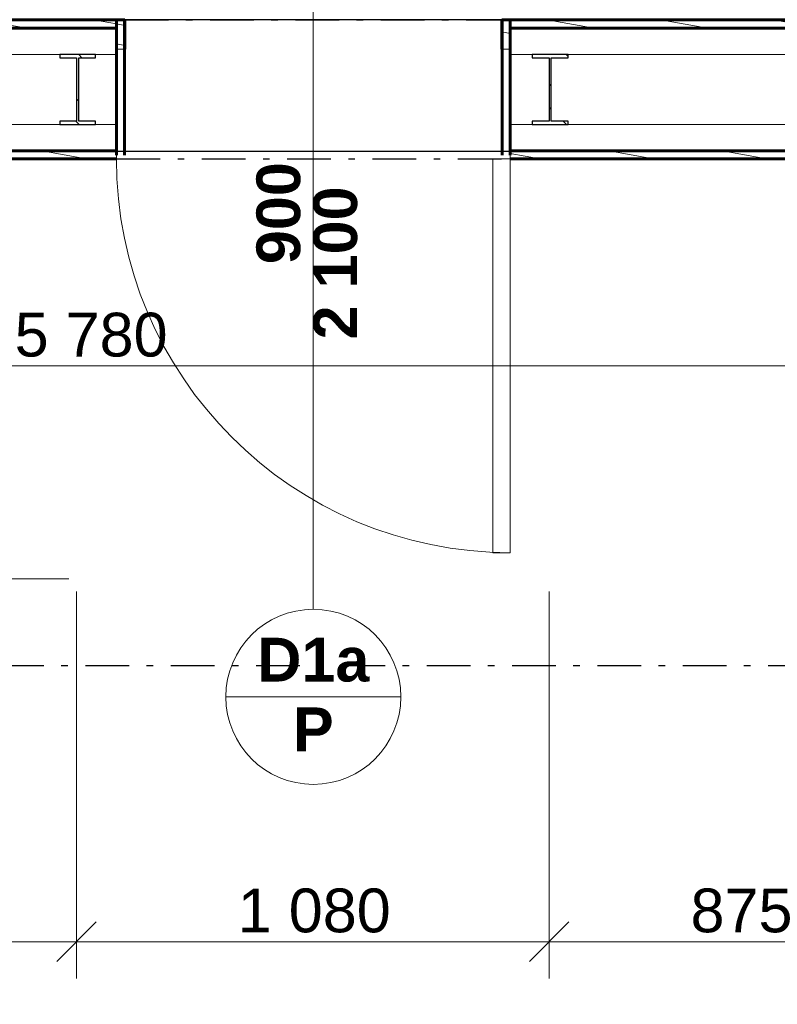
# Model space of a CAD drawing. Header units: millimetres. Extents: x 1793744 to 1819377, y -543298 to -528494.
# Tile 13 of 23: x 1809706 to 1811438, y -536893 to -534644. Entities that reach past the tile are written whole.
import ezdxf
from ezdxf.enums import TextEntityAlignment as Align

# ---------------------------------------------------------------- set-up
doc = ezdxf.new("R2010")
doc.units = ezdxf.units.MM
doc.header["$MEASUREMENT"] = 0
doc.linetypes.add('Wipeout_Contour', pattern=[1000, 0, -1000])
doc.linetypes.add('ČÁRA ČERCHOVANÁ 2', pattern=[195, 100, -40, 15, -40])
for name, color, linetype in [('2 - KÓTA NS.2D', 7, 'Continuous'), ('2 - ZÓNA.2D', 7, 'Continuous'), ('2 - ČÁRA HLAVNÍ.2D', 7, 'Continuous'), ('4 - PRVKY ZÁMEČNICKÉ.3D', 7, 'Continuous'), ('4 - ZDIVO - STĚNY NOSNÉ.3D', 7, 'Continuous'), ('Nové_4 - ZDIVO - STĚNY NENOSNÉ.3D', 7, 'Continuous'), ('Nové_Konstrukce – Dělicí čáry vrstev', 7, 'Continuous'), ('Nové_Otvory – Dveře', 7, 'Continuous'), ('Nové_Otvory – Značky dveří', 7, 'Continuous'), ('Nové_Výplně – Řezové', 7, 'Continuous'), ('Výplně - Povrchové', 7, 'Continuous'), ('Výplně – Řezové', 7, 'Continuous')]:
    doc.layers.add(name, color=color, linetype=linetype)
doc.styles.add('GENEROVANÝ_STYL_1', font='Arial Bold.ttf')
doc.styles.add('GENEROVANÝ_STYL_2', font='Arial.ttf')
doc.dimstyles.new('GENEROVANÝ_STYL__1', dxfattribs={"dimtxt": 100, "dimasz": 85.5, "dimexe": 0.18, "dimexo": 450, "dimgap": 0, "dimtad": 1, "dimtih": 1, "dimtoh": 1, "dimdec": 0, "dimzin": 0, "dimdsep": 46, "dimtxsty": 'GENEROVANÝ_STYL_2', "dimblk": 'ARROWHEAD_6', "dimblk1": 'ARROWHEAD_6', "dimblk2": 'ARROWHEAD_6', "dimcen": 0.09, "dimclrd": 256, "dimclre": 256, "dimclrt": 256, "dimazin": 0, "dimtfac": 1, "dimtdec": 4, "dimtmove": 0, "dimatfit": 3, "dimfxl": 1, "dimtolj": 1, "dimtzin": 0, "dimarcsym": 0})
doc.dimstyles.new('GENEROVANÝ_STYL__2', dxfattribs={"dimtxt": 100, "dimasz": 85.5, "dimexe": 0.18, "dimexo": 450, "dimgap": 0, "dimtad": 1, "dimdec": 0, "dimzin": 0, "dimdsep": 46, "dimtxsty": 'GENEROVANÝ_STYL_2', "dimblk": 'ARROWHEAD_6', "dimblk1": 'ARROWHEAD_6', "dimblk2": 'ARROWHEAD_6', "dimcen": 0.09, "dimclrd": 256, "dimclre": 256, "dimclrt": 256, "dimazin": 0, "dimtfac": 1, "dimtdec": 4, "dimtmove": 0, "dimatfit": 3, "dimfxl": 1, "dimtolj": 1, "dimtzin": 0, "dimarcsym": 0})
doc.dimstyles.new('GENEROVANÝ_STYL__5', dxfattribs={"dimtxt": 100, "dimasz": 85.5, "dimexe": 0.18, "dimexo": 300, "dimgap": 0, "dimtad": 1, "dimtih": 1, "dimtoh": 1, "dimdec": 0, "dimzin": 0, "dimdsep": 46, "dimtxsty": 'GENEROVANÝ_STYL_2', "dimblk": 'ARROWHEAD_6', "dimblk1": 'ARROWHEAD_6', "dimblk2": 'ARROWHEAD_6', "dimcen": 0.09, "dimclrd": 256, "dimclre": 256, "dimclrt": 256, "dimazin": 0, "dimtfac": 1, "dimtdec": 4, "dimtmove": 0, "dimatfit": 3, "dimfxl": 1, "dimtolj": 1, "dimtzin": 0, "dimarcsym": 0})
doc.dimstyles.new('GENEROVANÝ_STYL__6', dxfattribs={"dimtxt": 100, "dimasz": 85.5, "dimexe": 0.18, "dimexo": 800, "dimgap": 0, "dimtad": 1, "dimtih": 1, "dimtoh": 1, "dimdec": 0, "dimzin": 0, "dimdsep": 46, "dimtxsty": 'GENEROVANÝ_STYL_2', "dimblk": 'ARROWHEAD_6', "dimblk1": 'ARROWHEAD_6', "dimblk2": 'ARROWHEAD_6', "dimcen": 0.09, "dimclrd": 256, "dimclre": 256, "dimclrt": 256, "dimazin": 0, "dimtfac": 1, "dimtdec": 4, "dimtmove": 0, "dimatfit": 3, "dimfxl": 1, "dimtolj": 1, "dimtzin": 0, "dimarcsym": 0})
doc.dimstyles.new('GENEROVANÝ_STYL__9', dxfattribs={"dimtxt": 100, "dimasz": 85.5, "dimexe": 0.18, "dimexo": 0.0625, "dimgap": 0, "dimtad": 1, "dimtih": 1, "dimtoh": 1, "dimdec": 0, "dimzin": 0, "dimdsep": 46, "dimtxsty": 'GENEROVANÝ_STYL_2', "dimblk": 'ARROWHEAD_6', "dimblk1": 'ARROWHEAD_6', "dimblk2": 'ARROWHEAD_6', "dimcen": 0.09, "dimse1": 1, "dimse2": 1, "dimclrd": 256, "dimclre": 256, "dimclrt": 256, "dimazin": 0, "dimtfac": 1, "dimtdec": 4, "dimtmove": 0, "dimatfit": 3, "dimfxl": 1, "dimtolj": 1, "dimtzin": 0, "dimarcsym": 0})
pattern_1 = [(170, (1118812.397, -1697940.485), (7.8141678, 44.3163477), [])]
pattern_2 = [(135, (1118812.4, -1697940.48), (79.549513, 79.549513), []), (135, (1118785.88, -1697967), (79.549513, 79.549513), [])]

# ---------------------------------------------------------------- blocks, each defined once
blk = doc.blocks.new('Zeď_3', base_point=(1800896.5, -534644.2))
at = {"color": 254, "linetype": 'Wipeout_Contour', "lineweight": 0, "ltscale": 7537245.844453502}
blk.add_wipeout([(1800896.5, -534944.2), (1812756.5, -534944.2), (1812756.5, -534644.2), (1800896.5, -534644.2)], dxfattribs=at).dxf.layer = 'Výplně - Povrchové'
at = {"layer": '4 - ZDIVO - STĚNY NOSNÉ.3D', "color": 7, "linetype": 'Continuous', "lineweight": 30, "flags": 128}
for points in [[(1812756.5, -534644.2), (1800046.5, -534644.2)], [(1800896.5, -534944.2), (1812756.5, -534944.2)]]:
    blk.add_lwpolyline(points, dxfattribs=at)
blk = doc.blocks.new('Dveře 27')
at = {"layer": 'Nové_Otvory – Dveře', "color": 181, "linetype": 'Continuous', "lineweight": 0, "true_color": 0x9e3eff}
for p, q in [((410, 0), (410, 900)), ((410, 900), (450, 900)), ((450, 900), (450, 0)), ((450, 0), (410, 0))]:
    blk.add_line(p, q, dxfattribs=at)
at = {"layer": 'Nové_Otvory – Dveře', "color": 7, "linetype": 'ČÁRA ČERCHOVANÁ 2', "lineweight": 30}
for p, q in [((-450, 0), (450, 0)), ((-431, -317), (431, -317))]:
    blk.add_line(p, q, dxfattribs=at)
at = {"layer": 'Nové_Otvory – Dveře', "color": 7, "linetype": 'Continuous', "lineweight": 0}
for p, q in [((-450, 0), (-450, -18)), ((-450, 0), (-450, -18)), ((450, 0), (450, -18)), ((450, 0), (450, -18)), ((-450, -18), (-450, -78)), ((-450, -18), (-450, -78)), ((450, -18), (450, -78)), ((450, -18), (450, -78)), ((-450, -78), (-450, -238)), ((-450, -78), (-450, -238)), ((450, -78), (450, -238)), ((450, -78), (450, -238)), ((-450, -238), (-450, -250)), ((-450, -238), (-450, -250)), ((450, -238), (450, -250)), ((450, -238), (450, -250))]:
    blk.add_line(p, q, dxfattribs=at)
at = {"layer": 'Nové_Otvory – Dveře', "color": 7, "linetype": 'Continuous', "lineweight": 60}
for p, q in [((-431, -250), (-431, -317)), ((431, -250), (431, -317)), ((-450, -317), (-431, -317)), ((450, -317), (431, -317))]:
    blk.add_line(p, q, dxfattribs=at)
at = {"layer": 'Nové_Otvory – Dveře', "color": 5, "linetype": 'Continuous', "lineweight": 0, "true_color": 0x1c1cff}
blk.add_arc((450, 0), 900, 90, 180, dxfattribs=at)
blk = doc.blocks.new('Značka dveří CZ 27_16')
at = {"layer": 'Nové_Otvory – Značky dveří', "color": 5, "linetype": 'Continuous', "lineweight": 15, "true_color": 0x1c1cff}
for p, q in [((-200, 1229.3), (200, 1229.3)), ((0, 1029.3), (0, -1065.6))]:
    blk.add_line(p, q, dxfattribs=at)
at = {"layer": 'Nové_Otvory – Značky dveří', "color": 5, "linetype": 'Continuous', "lineweight": 15, "true_color": 0x1c1cff, "flags": 128}
blk.add_lwpolyline([(200, 1229.3, 1), (-200, 1229.3, 1)], format="xyb", close=True, dxfattribs=at)
at = {"layer": 'Nové_Otvory – Značky dveří', "color": 5, "lineweight": 15, "true_color": 0x1c1cff, "style": 'GENEROVANÝ_STYL_1'}
for tag, p in [('DUMMY_78', (0, 1315)), ('AC_WIDO_ID', (0, 1154.2))]:
    blk.add_attdef(tag, text='', height=100, rotation=180, dxfattribs=at).set_placement(p, align=Align.MIDDLE_CENTER)
blk.add_attdef('AC_WIDO_A_SIZE', text='', height=100, rotation=270, dxfattribs=at).set_placement((0, 73), align=Align.BOTTOM_RIGHT)
blk.add_attdef('AC_WIDO_B_SIZE', text='', height=100, rotation=270, dxfattribs=at).set_placement((0, 17.6), align=Align.TOP_RIGHT)
blk = doc.blocks.new('Zeď_4', base_point=(1812755.5, -534644.2))
at = {"layer": 'Nové_Výplně – Řezové', "linetype": 'Continuous', "lineweight": 0, "true_color": 0x000000}
h = blk.add_hatch(dxfattribs=at)
h.set_pattern_fill('DŘEVO___BEDNĚNÍ', color=18, style=0, pattern_type=2)
h.set_pattern_definition(pattern_1)
h.paths.add_polyline_path([(1805397.5, -534644.2), (1805397.5, -534663.2), (1809927.5, -534663.2), (1809927.5, -534644.2)])
h = blk.add_hatch(dxfattribs=at)
h.set_pattern_fill('DŘEVO___BEDNĚNÍ', color=18, style=0, pattern_type=2)
h.set_pattern_definition(pattern_1)
h.paths.add_polyline_path([(1810827.5, -534663.2), (1812755.5, -534663.2), (1812755.5, -534644.2), (1810827.5, -534644.2)])
h = blk.add_hatch(dxfattribs=at)
h.set_pattern_fill('DŘEVO___BEDNĚNÍ', color=18, style=0, pattern_type=2)
h.set_pattern_definition(pattern_1)
h.paths.add_polyline_path([(1805397.5, -534961.2), (1809927.5, -534961.2), (1809927.5, -534943.2), (1805397.5, -534943.2)])
h = blk.add_hatch(dxfattribs=at)
h.set_pattern_fill('DŘEVO___BEDNĚNÍ', color=18, style=0, pattern_type=2)
h.set_pattern_definition(pattern_1)
h.paths.add_polyline_path([(1810827.5, -534961.2), (1812755.5, -534961.2), (1812755.5, -534943.2), (1810827.5, -534943.2)])
at = {"layer": 'Nové_4 - ZDIVO - STĚNY NENOSNÉ.3D', "color": 7, "linetype": 'Continuous', "lineweight": 60}
for p, q in [((1809927.5, -534644.2), (1809946.5, -534644.2)), ((1809946.5, -534711.2), (1809946.5, -534644.2)), ((1810808.5, -534711.2), (1810808.5, -534644.2)), ((1810827.5, -534644.2), (1810808.5, -534644.2))]:
    blk.add_line(p, q, dxfattribs=at)
at = {"layer": 'Nové_4 - ZDIVO - STĚNY NENOSNÉ.3D', "color": 7, "linetype": 'Continuous', "lineweight": 60, "flags": 128}
for points in [[(1809927.5, -534644.2), (1805397.5, -534644.2)], [(1812755.5, -534644.2), (1810827.5, -534644.2)], [(1805397.5, -534961.2), (1809927.5, -534961.2)], [(1810827.5, -534961.2), (1812755.5, -534961.2)]]:
    blk.add_lwpolyline(points, dxfattribs=at)
at = {"layer": 'Nové_Otvory – Značky dveří', "color": 5, "lineweight": 15, "true_color": 0x1c1cff}
ref = blk.add_blockref('Značka dveří CZ 27_16', (1810377.5, -534961.2), dxfattribs=dict(at, rotation=180))
ref.add_attrib('AC_WIDO_ID', 'D1a', dxfattribs={"color": 5, "lineweight": 15, "true_color": 0x1c1cff, "height": 100, "rotation": 360, "style": 'GENEROVANÝ_STYL_1'}).set_placement((1810377.5, -536105.6), align=Align.MIDDLE_CENTER)
ref.add_attrib('AC_WIDO_A_SIZE', '900', dxfattribs={"color": 5, "lineweight": 15, "true_color": 0x1c1cff, "height": 100, "rotation": 90, "style": 'GENEROVANÝ_STYL_1'}).set_placement((1810377.5, -534969.1), align=Align.BOTTOM_RIGHT)
ref.add_attrib('AC_WIDO_B_SIZE', '2\xa0100', dxfattribs={"color": 5, "lineweight": 15, "true_color": 0x1c1cff, "height": 100, "rotation": 90, "style": 'GENEROVANÝ_STYL_1'}).set_placement((1810377.5, -535024.5), align=Align.TOP_RIGHT)
ref.add_attrib('DUMMY_79', 'P', dxfattribs={"color": 5, "lineweight": 15, "true_color": 0x1c1cff, "height": 100, "rotation": 360, "style": 'GENEROVANÝ_STYL_1'}).set_placement((1810377.5, -536264.8), align=Align.MIDDLE_CENTER)
at = {"color": 254, "linetype": 'Wipeout_Contour', "lineweight": 0, "ltscale": 11310513.18592379}
blk.add_wipeout([(1805397.5, -534663.2), (1805397.5, -534711.2), (1805397.5, -534723.2), (1809927.5, -534723.2), (1809927.5, -534711.2), (1809927.5, -534663.2)], dxfattribs=at).dxf.layer = 'Nové_Výplně – Řezové'
at = {"color": 254, "linetype": 'Wipeout_Contour', "lineweight": 0, "ltscale": 9444298.55550179}
blk.add_wipeout([(1812755.5, -534663.2), (1810827.5, -534663.2), (1810827.5, -534711.2), (1810827.5, -534723.2), (1812755.5, -534723.2)], dxfattribs=at).dxf.layer = 'Nové_Výplně – Řezové'
at = {"color": 254, "linetype": 'Wipeout_Contour', "lineweight": 0, "ltscale": 7540584.857734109}
blk.add_wipeout([(1805397.5, -534943.2), (1809927.5, -534943.2), (1809927.5, -534883.2), (1805397.5, -534883.2)], dxfattribs=at).dxf.layer = 'Nové_Výplně – Řezové'
at = {"color": 254, "linetype": 'Wipeout_Contour', "lineweight": 0, "ltscale": 7556423.107891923}
blk.add_wipeout([(1812755.5, -534883.2), (1810827.5, -534883.2), (1810827.5, -534943.2), (1812755.5, -534943.2)], dxfattribs=at).dxf.layer = 'Nové_Výplně – Řezové'
at = {"layer": 'Nové_Výplně – Řezové', "linetype": 'Continuous', "lineweight": 0, "true_color": 0x000000}
h = blk.add_hatch(dxfattribs=at)
h.set_pattern_fill('DŘEVO___BEDNĚNÍ', color=18, style=0, pattern_type=2)
h.set_pattern_definition(pattern_1)
h.paths.add_polyline_path([(1809946.5, -534644.2), (1809927.5, -534644.2), (1809927.5, -534663.2), (1809927.5, -534711.2), (1809946.5, -534711.2)])
h = blk.add_hatch(dxfattribs=at)
h.set_pattern_fill('DŘEVO___BEDNĚNÍ', color=18, style=0, pattern_type=2)
h.set_pattern_definition(pattern_1)
h.paths.add_polyline_path([(1810827.5, -534644.2), (1810808.5, -534644.2), (1810808.5, -534711.2), (1810827.5, -534711.2), (1810827.5, -534663.2)])
at = {"layer": 'Nové_4 - ZDIVO - STĚNY NENOSNÉ.3D', "color": 7, "linetype": 'Continuous', "lineweight": 0}
for p, q in [((1809927.5, -534961.2), (1809927.5, -534943.2)), ((1810827.5, -534961.2), (1810827.5, -534943.2))]:
    blk.add_line(p, q, dxfattribs=at)
at = {"layer": 'Nové_Konstrukce – Dělicí čáry vrstev', "color": 7, "linetype": 'Continuous', "lineweight": 60}
for p, q in [((1809927.5, -534663.2), (1805397.5, -534663.2)), ((1809927.5, -534663.2), (1809927.5, -534711.2)), ((1812755.5, -534663.2), (1810827.5, -534663.2)), ((1810827.5, -534663.2), (1810827.5, -534711.2)), ((1805397.5, -534943.2), (1809927.5, -534943.2)), ((1810827.5, -534943.2), (1812755.5, -534943.2))]:
    blk.add_line(p, q, dxfattribs=at)
at = {"layer": 'Nové_Konstrukce – Dělicí čáry vrstev', "color": 7, "linetype": 'Continuous', "lineweight": 0}
for p, q in [((1809927.5, -534711.2), (1809946.5, -534711.2)), ((1810827.5, -534711.2), (1810808.5, -534711.2))]:
    blk.add_line(p, q, dxfattribs=at)
at = {"color": 254, "linetype": 'Wipeout_Contour', "lineweight": 0, "ltscale": 7540460.024105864}
blk.add_wipeout([(1805397.5, -534883.2), (1809927.5, -534883.2), (1809927.5, -534723.2), (1805397.5, -534723.2)], dxfattribs=at).dxf.layer = 'Nové_Výplně – Řezové'
at = {"color": 254, "linetype": 'Wipeout_Contour', "lineweight": 0, "ltscale": 7556298.536056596}
blk.add_wipeout([(1812755.5, -534723.2), (1810827.5, -534723.2), (1810827.5, -534883.2), (1812755.5, -534883.2)], dxfattribs=at).dxf.layer = 'Nové_Výplně – Řezové'
at = {"layer": 'Nové_4 - ZDIVO - STĚNY NENOSNÉ.3D', "color": 7, "linetype": 'Continuous', "lineweight": 0}
for p, q in [((1809927.5, -534723.2), (1809927.5, -534711.2)), ((1809927.5, -534883.2), (1809927.5, -534723.2)), ((1810827.5, -534723.2), (1810827.5, -534711.2)), ((1810827.5, -534883.2), (1810827.5, -534723.2)), ((1809927.5, -534943.2), (1809927.5, -534883.2)), ((1810827.5, -534943.2), (1810827.5, -534883.2))]:
    blk.add_line(p, q, dxfattribs=at)
at = {"layer": 'Nové_Konstrukce – Dělicí čáry vrstev', "color": 7, "linetype": 'Continuous', "lineweight": 15}
for p, q in [((1809927.5, -534723.2), (1805397.5, -534723.2)), ((1812755.5, -534723.2), (1810827.5, -534723.2)), ((1805397.5, -534883.2), (1809927.5, -534883.2)), ((1810827.5, -534883.2), (1812755.5, -534883.2))]:
    blk.add_line(p, q, dxfattribs=at)
at = {"layer": 'Nové_Otvory – Dveře', "color": 7, "linetype": 'Continuous', "lineweight": 0, "xscale": -1, "zscale": 1000, "rotation": 180}
blk.add_blockref('Dveře 27', (1810377.5, -534961.2), dxfattribs=at)
blk = doc.blocks.new('Sloup_6', base_point=(1810918.8, -534803.2))
at = {"layer": 'Výplně – Řezové', "linetype": 'Continuous', "lineweight": 0, "true_color": 0x000000}
h = blk.add_hatch(dxfattribs=at)
h.set_pattern_fill('KOV_OCEL', color=18, style=0, pattern_type=2)
h.set_pattern_definition(pattern_2)
h.paths.add_polyline_path([(1810918.8, -534723.2), (1810877.8, -534723.2), (1810877.8, -534730.6), (1810916.3, -534730.6), (1810916.3, -534875.8), (1810877.8, -534875.8), (1810877.8, -534883.2), (1810959.8, -534883.2), (1810959.8, -534875.8), (1810921.3, -534875.8), (1810921.3, -534730.6), (1810959.8, -534730.6), (1810959.8, -534723.2)])
at = {"layer": '4 - PRVKY ZÁMEČNICKÉ.3D', "color": 181, "linetype": 'Continuous', "lineweight": 30, "true_color": 0x9e3eff, "flags": 128}
blk.add_lwpolyline([(1810918.8, -534723.2), (1810877.8, -534723.2), (1810877.8, -534730.6), (1810916.3, -534730.6), (1810916.3, -534875.8), (1810877.8, -534875.8), (1810877.8, -534883.2), (1810959.8, -534883.2), (1810959.8, -534875.8), (1810921.3, -534875.8), (1810921.3, -534730.6), (1810959.8, -534730.6), (1810959.8, -534723.2)], close=True, dxfattribs=at)
blk = doc.blocks.new('Sloup_7', base_point=(1809839.1, -534803.2))
at = {"layer": 'Výplně – Řezové', "linetype": 'Continuous', "lineweight": 0, "true_color": 0x000000}
h = blk.add_hatch(dxfattribs=at)
h.set_pattern_fill('KOV_OCEL', color=18, style=0, pattern_type=2)
h.set_pattern_definition(pattern_2)
h.paths.add_polyline_path([(1809839.1, -534723.2), (1809798.1, -534723.2), (1809798.1, -534730.6), (1809836.6, -534730.6), (1809836.6, -534875.8), (1809798.1, -534875.8), (1809798.1, -534883.2), (1809880.1, -534883.2), (1809880.1, -534875.8), (1809841.6, -534875.8), (1809841.6, -534730.6), (1809880.1, -534730.6), (1809880.1, -534723.2)])
at = {"layer": '4 - PRVKY ZÁMEČNICKÉ.3D', "color": 181, "linetype": 'Continuous', "lineweight": 30, "true_color": 0x9e3eff, "flags": 128}
blk.add_lwpolyline([(1809839.1, -534723.2), (1809798.1, -534723.2), (1809798.1, -534730.6), (1809836.6, -534730.6), (1809836.6, -534875.8), (1809798.1, -534875.8), (1809798.1, -534883.2), (1809880.1, -534883.2), (1809880.1, -534875.8), (1809841.6, -534875.8), (1809841.6, -534730.6), (1809880.1, -534730.6), (1809880.1, -534723.2)], close=True, dxfattribs=at)
blk = doc.blocks.new('*D121', base_point=(1118812.4, -1697940.5))
at = {"layer": '2 - KÓTA NS.2D', "color": 96, "linetype": 'Continuous', "lineweight": 15, "true_color": 0x007d00}
for p, q in [((1808355.9, -534899.2), (1808445.9, -534989.2)), ((1808355.9, -539899.2), (1808445.9, -539989.2))]:
    blk.add_line(p, q, dxfattribs=at)
at = {"layer": '2 - KÓTA NS.2D', "color": 96, "linetype": 'Continuous', "lineweight": 0, "true_color": 0x007d00}
for p, q in [((1808485.3, -534944.2), (1807950.9, -534944.2)), ((1808400.9, -539944.2), (1808400.9, -534944.2)), ((1808850.9, -539944.2), (1808316.5, -539944.2))]:
    blk.add_line(p, q, dxfattribs=at)
at = {"layer": '2 - KÓTA NS.2D', "color": 96, "lineweight": 0, "true_color": 0x007d00, "char_height": 100, "attachment_point": 7, "rotation": 90, "style": 'GENEROVANÝ_STYL_2'}
for s, insert in [('\\A1;{\\pql;\\fArial|b0|i0|c0|p0;\\W1.000000;5\xa0000}', (1808380.9, -537501.4)), ('\\A1;{\\pql;\\fArial|b0|i0|c0|p0;\\W1.000000;300}', (1808380.9, -539899.2))]:
    blk.add_mtext(s, dxfattribs=dict(at, insert=insert))
blk = doc.blocks.new('ARROWHEAD_6')
at = {"color": 0, "linetype": 'Continuous', "lineweight": 0}
for p, q in [((-0.5, -0.5), (0.5, 0.5)), ((0, 0), (-1, 0))]:
    blk.add_line(p, q, dxfattribs=at)
blk = doc.blocks.new('*D125', base_point=(1118812.4, -1697940.5))
at = {"layer": '2 - KÓTA NS.2D', "color": 96, "linetype": 'Continuous', "lineweight": 0, "true_color": 0x007d00}
for p, q in [((1805397.5, -534003.1), (1805397.5, -533468.7)), ((1809927.5, -534003.1), (1809927.5, -533468.7)), ((1805397.5, -533553.1), (1809927.5, -533553.1))]:
    blk.add_line(p, q, dxfattribs=at)
at = {"layer": '2 - KÓTA NS.2D', "color": 96, "linetype": 'Continuous', "lineweight": 15, "true_color": 0x007d00}
for p, q in [((1805442.5, -533508.1), (1805352.5, -533598.1)), ((1809972.5, -533508.1), (1809882.5, -533598.1))]:
    blk.add_line(p, q, dxfattribs=at)
at = {"layer": '2 - KÓTA NS.2D', "color": 96, "lineweight": 0, "true_color": 0x007d00, "insert": (1807490.9, -533533.1), "char_height": 100, "attachment_point": 7, "style": 'GENEROVANÝ_STYL_2'}
blk.add_mtext('\\A1;{\\pql;\\fArial|b0|i0|c0|p0;\\W1.000000;4\xa0530}', dxfattribs=at)
blk = doc.blocks.new('*D126', base_point=(1118812.4, -1697940.5))
at = {"layer": '2 - KÓTA NS.2D', "color": 96, "linetype": 'Continuous', "lineweight": 0, "true_color": 0x007d00}
for p, q in [((1809927.5, -534003.1), (1809927.5, -533468.7)), ((1810827.5, -534003.1), (1810827.5, -533468.7)), ((1809927.5, -533553.1), (1810827.5, -533553.1))]:
    blk.add_line(p, q, dxfattribs=at)
at = {"layer": '2 - KÓTA NS.2D', "color": 96, "linetype": 'Continuous', "lineweight": 15, "true_color": 0x007d00}
for p, q in [((1809972.5, -533508.1), (1809882.5, -533598.1)), ((1810872.5, -533508.1), (1810782.5, -533598.1))]:
    blk.add_line(p, q, dxfattribs=at)
at = {"layer": '2 - KÓTA NS.2D', "color": 96, "lineweight": 0, "true_color": 0x007d00, "char_height": 100, "attachment_point": 7, "style": 'GENEROVANÝ_STYL_2'}
for s, insert in [('\\A1;{\\pql;\\fArial|b0|i0|c0|p0;\\W1.000000;900}', (1810263.1, -533533.1)), ('\\A1;{\\pql;\\fArial|b0|i0|c0|p0;\\W1.000000;2\xa0100}', (1810205.9, -533673.1))]:
    blk.add_mtext(s, dxfattribs=dict(at, insert=insert))
blk = doc.blocks.new('*D127', base_point=(1118812.4, -1697940.5))
at = {"layer": '2 - KÓTA NS.2D', "color": 96, "linetype": 'Continuous', "lineweight": 0, "true_color": 0x007d00}
for p, q in [((1810827.5, -534003.1), (1810827.5, -533468.7)), ((1812756.5, -534003.1), (1812756.5, -533468.7)), ((1810827.5, -533553.1), (1812756.5, -533553.1)), ((1812756.5, -533553.1), (1812824, -533553.1))]:
    blk.add_line(p, q, dxfattribs=at)
at = {"layer": '2 - KÓTA NS.2D', "color": 96, "linetype": 'Continuous', "lineweight": 15, "true_color": 0x007d00}
for p, q in [((1810872.5, -533508.1), (1810782.5, -533598.1)), ((1812711.5, -533598.1), (1812801.5, -533508.1))]:
    blk.add_line(p, q, dxfattribs=at)
at = {"layer": '2 - KÓTA NS.2D', "color": 96, "lineweight": 0, "true_color": 0x007d00, "insert": (1811601.3, -533533.1), "char_height": 100, "attachment_point": 7, "style": 'GENEROVANÝ_STYL_2'}
blk.add_mtext('\\A1;{\\pql;\\fArial|b0|i0|c0|p0;\\W1.000000; 1 930}', dxfattribs=at)
blk = doc.blocks.new('*D132', base_point=(1118812.4, -1697940.5))
at = {"layer": '2 - KÓTA NS.2D', "color": 96, "linetype": 'Continuous', "lineweight": 0, "true_color": 0x007d00}
for p, q in [((1810976.5, -534528.2), (1810976.5, -534143.9)), ((1812756.5, -534528.2), (1812756.5, -534143.9)), ((1810976.5, -534228.2), (1812756.5, -534228.2)), ((1812756.5, -534228.2), (1812824, -534228.2))]:
    blk.add_line(p, q, dxfattribs=at)
at = {"layer": '2 - KÓTA NS.2D', "color": 96, "linetype": 'Continuous', "lineweight": 15, "true_color": 0x007d00}
for p, q in [((1811021.5, -534183.2), (1810931.5, -534273.2)), ((1812711.5, -534273.2), (1812801.5, -534183.2))]:
    blk.add_line(p, q, dxfattribs=at)
at = {"layer": '2 - KÓTA NS.2D', "color": 96, "lineweight": 0, "true_color": 0x007d00, "insert": (1811694.9, -534208.2), "char_height": 100, "attachment_point": 7, "style": 'GENEROVANÝ_STYL_2'}
blk.add_mtext('\\A1;{\\pql;\\fArial|b0|i0|c0|p0;\\W1.000000;1\xa0780}', dxfattribs=at)
blk = doc.blocks.new('*D143', base_point=(1118812.4, -1697940.5))
at = {"layer": '2 - KÓTA NS.2D', "color": 96, "linetype": 'Continuous', "lineweight": 0, "true_color": 0x007d00}
for p, q in [((1809226.6, -536834.3), (1809226.6, -535949.9)), ((1809836.6, -536834.3), (1809836.6, -535949.9)), ((1809226.6, -536749.9), (1809836.6, -536749.9))]:
    blk.add_line(p, q, dxfattribs=at)
at = {"layer": '2 - KÓTA NS.2D', "color": 96, "linetype": 'Continuous', "lineweight": 15, "true_color": 0x007d00}
for p, q in [((1809271.6, -536704.9), (1809181.6, -536794.9)), ((1809881.6, -536704.9), (1809791.6, -536794.9))]:
    blk.add_line(p, q, dxfattribs=at)
at = {"layer": '2 - KÓTA NS.2D', "color": 96, "lineweight": 0, "true_color": 0x007d00, "insert": (1809417.2, -536729.9), "char_height": 100, "attachment_point": 7, "style": 'GENEROVANÝ_STYL_2'}
blk.add_mtext('\\A1;{\\pql;\\fArial|b0|i0|c0|p0;\\W1.000000;610}', dxfattribs=at)
blk = doc.blocks.new('*D144', base_point=(1118812.4, -1697940.5))
at = {"layer": '2 - KÓTA NS.2D', "color": 96, "linetype": 'Continuous', "lineweight": 0, "true_color": 0x007d00}
for p, q in [((1809836.6, -536834.3), (1809836.6, -535949.9)), ((1810916.3, -536834.3), (1810916.3, -535949.9)), ((1809836.6, -536749.9), (1810916.3, -536749.9))]:
    blk.add_line(p, q, dxfattribs=at)
at = {"layer": '2 - KÓTA NS.2D', "color": 96, "linetype": 'Continuous', "lineweight": 15, "true_color": 0x007d00}
for p, q in [((1809881.6, -536704.9), (1809791.6, -536794.9)), ((1810961.3, -536704.9), (1810871.3, -536794.9))]:
    blk.add_line(p, q, dxfattribs=at)
at = {"layer": '2 - KÓTA NS.2D', "color": 96, "lineweight": 0, "true_color": 0x007d00, "insert": (1810204.8, -536729.9), "char_height": 100, "attachment_point": 7, "style": 'GENEROVANÝ_STYL_2'}
blk.add_mtext('\\A1;{\\pql;\\fArial|b0|i0|c0|p0;\\W1.000000;1\xa0080}', dxfattribs=at)
blk = doc.blocks.new('*D145', base_point=(1118812.4, -1697940.5))
at = {"layer": '2 - KÓTA NS.2D', "color": 96, "linetype": 'Continuous', "lineweight": 0, "true_color": 0x007d00}
for p, q in [((1810916.3, -536834.3), (1810916.3, -535949.9)), ((1811791.3, -536834.3), (1811791.3, -535949.9)), ((1810916.3, -536749.9), (1811791.3, -536749.9))]:
    blk.add_line(p, q, dxfattribs=at)
at = {"layer": '2 - KÓTA NS.2D', "color": 96, "linetype": 'Continuous', "lineweight": 15, "true_color": 0x007d00}
for p, q in [((1810961.3, -536704.9), (1810871.3, -536794.9)), ((1811836.3, -536704.9), (1811746.3, -536794.9))]:
    blk.add_line(p, q, dxfattribs=at)
at = {"layer": '2 - KÓTA NS.2D', "color": 96, "lineweight": 0, "true_color": 0x007d00, "insert": (1811239.4, -536729.9), "char_height": 100, "attachment_point": 7, "style": 'GENEROVANÝ_STYL_2'}
blk.add_mtext('\\A1;{\\pql;\\fArial|b0|i0|c0|p0;\\W1.000000;875}', dxfattribs=at)
blk = doc.blocks.new('*D155', base_point=(1118812.4, -1697940.5))
at = {"layer": '2 - KÓTA NS.2D', "color": 96, "linetype": 'Continuous', "lineweight": 0, "true_color": 0x007d00}
for p, q in [((1806976.5, -535518.9), (1806976.5, -535350.1)), ((1812756.5, -535518.9), (1812756.5, -535350.1)), ((1806976.5, -535434.5), (1812756.5, -535434.5)), ((1812756.5, -535434.5), (1812824, -535434.5))]:
    blk.add_line(p, q, dxfattribs=at)
at = {"layer": '2 - KÓTA NS.2D', "color": 96, "linetype": 'Continuous', "lineweight": 15, "true_color": 0x007d00}
for p, q in [((1807021.5, -535389.5), (1806931.5, -535479.5)), ((1812711.5, -535479.5), (1812801.5, -535389.5))]:
    blk.add_line(p, q, dxfattribs=at)
at = {"layer": '2 - KÓTA NS.2D', "color": 96, "lineweight": 0, "true_color": 0x007d00, "insert": (1809694.9, -535414.5), "char_height": 100, "attachment_point": 7, "style": 'GENEROVANÝ_STYL_2'}
blk.add_mtext('\\A1;{\\pql;\\fArial|b0|i0|c0|p0;\\W1.000000;5\xa0780}', dxfattribs=at)

msp = doc.modelspace()

# ---------------------------------------------------------------- linework, layer by layer
at = {"layer": '2 - ZÓNA.2D', "color": 7, "linetype": 'Continuous', "lineweight": 0, "true_color": 0xebebeb, "flags": 128}
msp.add_lwpolyline([(1800896.5, -540544.2), (1812756.5, -540544.2), (1812756.5, -534944.2), (1800896.5, -534944.2)], close=True, dxfattribs=at)

# ---------------------------------------------------------------- next in the draw order: block references
at = {"layer": '4 - ZDIVO - STĚNY NOSNÉ.3D', "color": 7, "lineweight": 30}
msp.add_blockref('Zeď_3', (1800896.5, -534644.2), dxfattribs=at)

# ---------------------------------------------------------------- next in the draw order: block references
at = {"layer": 'Nové_4 - ZDIVO - STĚNY NENOSNÉ.3D', "color": 7, "lineweight": 60}
msp.add_blockref('Zeď_4', (1812755.5, -534644.2), dxfattribs=at)

# ---------------------------------------------------------------- next in the draw order: linework, layer by layer
at = {"layer": '2 - ČÁRA HLAVNÍ.2D', "color": 7, "linetype": 'Continuous', "lineweight": 60}
for p, q in [((1809927.5, -534644.2), (1809927.5, -534953.2)), ((1809945.7, -534644.2), (1809945.7, -534953.2)), ((1810808.8, -534644.2), (1810808.8, -534953.2)), ((1810827.5, -534644.2), (1810827.5, -534953.2))]:
    msp.add_line(p, q, dxfattribs=at)
at = {"layer": '2 - ČÁRA HLAVNÍ.2D', "color": 5, "linetype": 'Continuous', "lineweight": 0, "true_color": 0x1c1cff}
msp.add_line((1807532.2, -535920.6), (1809818.5, -535920.6), dxfattribs=at)
at = {"layer": '2 - ČÁRA HLAVNÍ.2D', "color": 7, "linetype": 'ČÁRA ČERCHOVANÁ 2', "lineweight": 30}
msp.add_line((1800496.5, -536119.2), (1813156.5, -536119.2), dxfattribs=at)

# ---------------------------------------------------------------- next in the draw order: block references
at = {"layer": '4 - PRVKY ZÁMEČNICKÉ.3D', "color": 181, "lineweight": 30, "true_color": 0x9e3eff}
for name, p in [('Sloup_7', (1809839.1, -534803.2)), ('Sloup_6', (1810918.8, -534803.2))]:
    msp.add_blockref(name, p, dxfattribs=at)

# ---------------------------------------------------------------- next in the draw order: dimensions: what is measured, and where the dimension line sits
at = {"layer": '2 - KÓTA NS.2D', "color": 96, "linetype": 'Continuous', "lineweight": 0, "true_color": 0x007d00}
dim = msp.add_linear_dim(base=(1812756.5, -533553.1), p1=(1810827.5, -534644.2), p2=(1812756.5, -534644.2), text=' 1 930', dimstyle='GENEROVANÝ_STYL__1', dxfattribs=at)
dim.commit()
dim.dimension.update_dxf_attribs({"geometry": '*D127', "text_midpoint": (1811797.6, -533483.1), "dimtype": 160})
for base, p1, p2, dimstyle, picture, middle in [((1809927.5, -533553.1), (1805397.5, -534644.2), (1809927.5, -534644.2), 'GENEROVANÝ_STYL__1', '*D125', (1807667.5, -533483.1)), ((1810827.5, -533553.1), (1809927.5, -534644.2), (1810827.5, -534644.2), 'GENEROVANÝ_STYL__1', '*D126', (1810380.8, -533483.1)), ((1812756.5, -534228.2), (1810976.5, -534494.9), (1812756.5, -534644.2), 'GENEROVANÝ_STYL__5', '*D132', (1811871.5, -534158.2)), ((1809836.6, -536749.9), (1809226.6, -534875.8), (1809836.6, -534875.8), 'GENEROVANÝ_STYL__6', '*D143', (1809534.9, -536679.9)), ((1810916.3, -536749.9), (1809836.6, -534875.8), (1810916.3, -534875.8), 'GENEROVANÝ_STYL__6', '*D144', (1810381.4, -536679.9)), ((1811791.3, -536749.9), (1810916.3, -534875.8), (1811791.3, -534875.8), 'GENEROVANÝ_STYL__6', '*D145', (1811357.1, -536679.9)), ((1812756.5, -535434.5), (1806976.5, -535331.2), (1812756.5, -534944.2), 'GENEROVANÝ_STYL__9', '*D155', (1809871.5, -535364.5))]:
    dim = msp.add_linear_dim(base=base, p1=p1, p2=p2, dimstyle=dimstyle, dxfattribs=at)
    dim.commit()
    dim.dimension.update_dxf_attribs({"geometry": picture, "text_midpoint": middle, "dimtype": 160})
dim = msp.add_linear_dim(base=(1808400.9, -534944.2), p1=(1812756.5, -539944.2), p2=(1806826.5, -534944.2), angle=90, dimstyle='GENEROVANÝ_STYL__2', dxfattribs=at)
dim.commit()
dim.dimension.update_dxf_attribs({"geometry": '*D121', "text_midpoint": (1808330.9, -537324.8), "dimtype": 160, "text_rotation": 90})

doc.saveas('drawing.dxf')
